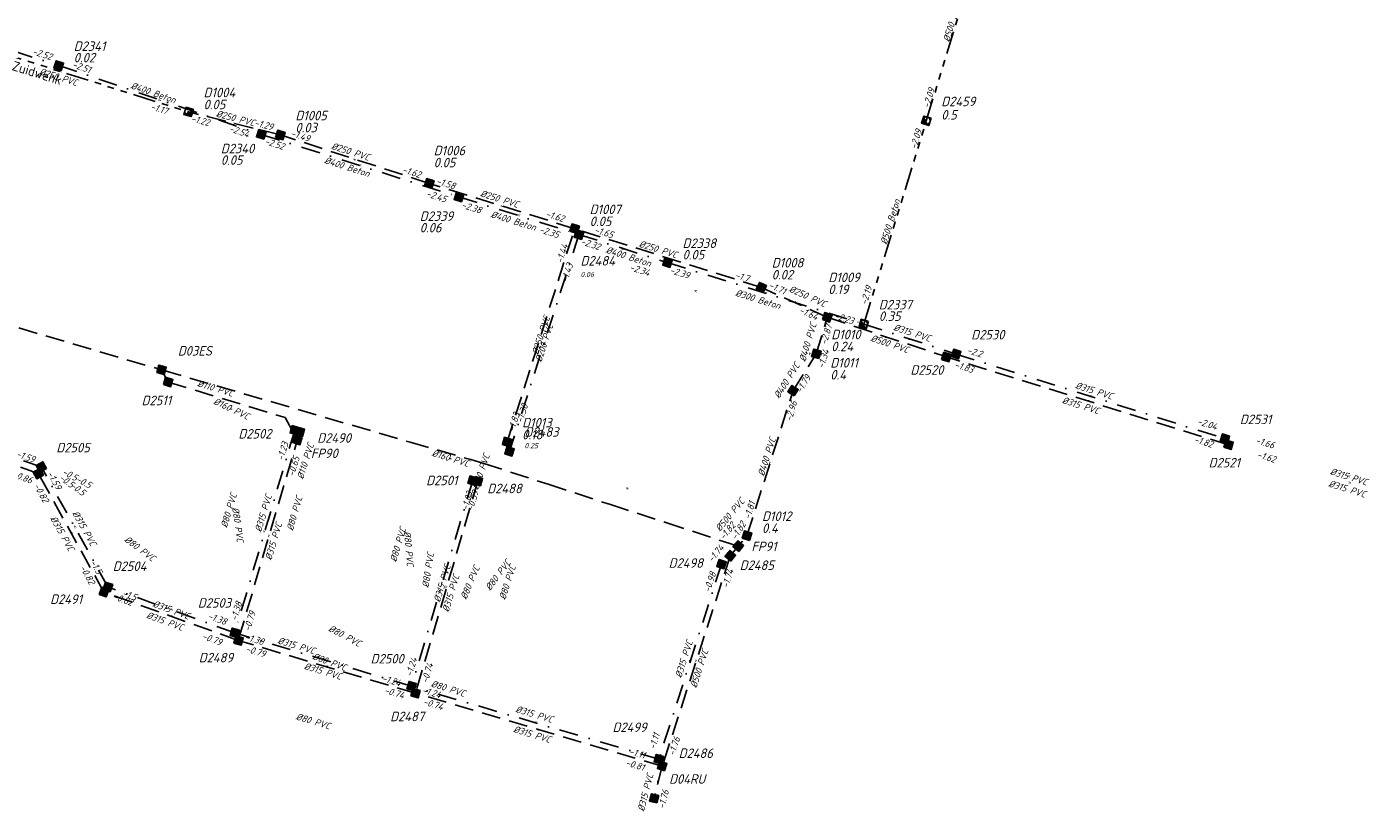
# Model space of a CAD drawing. Header units: metres. Extents: x 153906 to 154973, y 473035 to 474039.
# Tile 13 of 18: x 154619 to 154972, y 473283 to 473490. Entities that reach past the tile are written whole.
import ezdxf
from ezdxf.enums import TextEntityAlignment as Align

# ---------------------------------------------------------------- set-up
doc = ezdxf.new("R2010")
doc.units = ezdxf.units.M
for name, pattern in [('RI-GWA', [18.45, 6, -1.8, 1.75, -1.8, 1.75, -1.8, 1.75, -1.8]), ('RI-HWA', [7.4, 5, -2.4]), ('RI-VWA', [11, 5, -3, 0, -3])]:
    doc.linetypes.add(name, pattern=pattern)
doc.layers.get('0').update_dxf_attribs({"linetype": 'CONTINUOUS'})
for name, color, linetype, lineweight in [('B-XX-OG-TOPOGRAFIE-T18', 1, 'CONTINUOUS', 18), ('R-OI-RI-BOB-T18', 6, 'CONTINUOUS', 18), ('R-OI-RI-GWA_PUTDEKSELHOOGTE-T25', 10, 'CONTINUOUS', 25), ('R-OI-RI-GWA_PUTNUMMER-T25', 10, 'CONTINUOUS', 25), ('R-OI-RI-GWA_RIOOLPUT_INSPECTIEPUT-S', 10, 'CONTINUOUS', 25), ('R-OI-RI-GWA_TRANSPORTLEIDING-G', 10, 'RI-GWA', 25), ('R-OI-RI-HWA_PUTDEKSELHOOGTE-T25', 150, 'CONTINUOUS', 25), ('R-OI-RI-HWA_PUTNUMMER-T25', 150, 'CONTINUOUS', 25), ('R-OI-RI-HWA_RIOOLPUT_INSPECTIEPUT-S', 150, 'CONTINUOUS', 25), ('R-OI-RI-HWA_TRANSPORTLEIDING-G', 150, 'RI-HWA', 25), ('R-OI-RI-STROOMRICHTING-G', 251, 'CONTINUOUS', 25), ('R-OI-RI-VWA_PUTDEKSELHOOGTE-T25', 34, 'CONTINUOUS', 25), ('R-OI-RI-VWA_PUTNUMMER-T25', 34, 'CONTINUOUS', 25), ('R-OI-RI-VWA_RIOOLPUT_INSPECTIEPUT-S', 34, 'CONTINUOUS', 25), ('R-OI-RI-VWA_TRANSPORTLEIDING-G', 34, 'RI-VWA', 25)]:
    doc.layers.add(name, color=color, linetype=linetype, lineweight=lineweight)
doc.layers.add('R-OI-RI-DIAMETER_RIOOL-T18', color=6, linetype='CONTINUOUS')
doc.styles.add('NLCS-ISO-M-T18', font='NLCS-ISO.ttf', dxfattribs={"height": 1.8})
doc.styles.add('NLCS-ISO-M500-T25', font='NLCS-ISO.ttf', dxfattribs={"height": 1.25})
doc.styles.add('NLCS-ISO-M750-T18_CURSIEF', font='NLCS-ISO.ttf', dxfattribs={"oblique": 15, "height": 1.35})
doc.styles.add('NLCS-ISO-M750-T25_CURSIEF', font='NLCS-ISO.ttf', dxfattribs={"oblique": 15, "height": 1.875})

# ---------------------------------------------------------------- blocks, each defined once
blk = doc.blocks.new('N-SRI-PUT_GWA-SO')
blk.add_hatch(color=256).paths.add_polyline_path([(1.41, 1.41, 0.664858), (-2, 0.02), (-2, -0.02, 0.196534), (-1.41, -1.41)])
at = {"lineweight": -3, "flags": 128}
blk.add_lwpolyline([(2, -2), (2, 2), (-2, 2), (-2, -2)], close=True, dxfattribs=at)
at = {"lineweight": -3}
blk.add_circle((0, 0), 2, dxfattribs=at)
blk = doc.blocks.new('N-SRI-PUT_VWA-SO')
h = blk.add_hatch(color=256)
edge = h.paths.add_edge_path()
edge.add_arc((0, 0), 2, 0, 360)
at = {"flags": 128}
blk.add_lwpolyline([(-2, 2), (2, 2), (2, -2), (-2, -2)], close=True, dxfattribs=at)
at = {"lineweight": -3, "flags": 128}
blk.add_lwpolyline([(2, -2), (2, 2), (-2, 2), (-2, -2)], close=True, dxfattribs=at)
at = {"lineweight": -3}
blk.add_circle((0, 0), 2, dxfattribs=at)
blk = doc.blocks.new('N-SRI-PUT_HWA-SO')
h = blk.add_hatch(color=256)
h.dxf.hatch_style = 1
h.paths.add_polyline_path([(-2, 0, 1), (2, 0, 1)])
at = {"lineweight": -3, "flags": 128}
blk.add_lwpolyline([(-2, -2), (2, -2), (2, 2), (-2, 2)], close=True, dxfattribs=at)
at = {"lineweight": -3}
blk.add_circle((0, 0), 2, dxfattribs=at)

msp = doc.modelspace()

# ---------------------------------------------------------------- linework, layer by layer
at = {"layer": 'R-OI-RI-GWA_TRANSPORTLEIDING-G', "flags": 128}
msp.add_lwpolyline([(154593.99, 473488.63), (154661.29, 473467.46)], dxfattribs=at)
at = {"layer": 'R-OI-RI-GWA_TRANSPORTLEIDING-G'}
for points in [[(154855.17, 473465.11, 0), (154871.32, 473517.66, 0)], [(154838.74, 473411.74, 0), (154855.17, 473465.11, 0)]]:
    msp.add_polyline3d(points, dxfattribs=at)
at = {"layer": 'R-OI-RI-HWA_TRANSPORTLEIDING-G'}
for points in [[(154685.42, 473461.4, 0), (154661.29, 473467.46, 0)], [(154724.55, 473448.69, 0), (154685.42, 473461.4, 0)], [(154762.75, 473436.78, 0), (154724.55, 473448.69, 0)], [(154531.48, 473435.68, 0), (154654.19, 473399.72, 0), (154655.24, 473397.75, 0)], [(154745.01, 473380.77, 0), (154762.75, 473436.78, 0)], [(154811.82, 473421.36, 0), (154762.75, 473436.78, 0)], [(154829.14, 473413.53, 0), (154811.82, 473421.36, 0)], [(154826.26, 473403.91, 0), (154829.14, 473413.53, 0)], [(154829.14, 473413.53, 0), (154860.45, 473403.09, 0)], [(154820.16, 473394.26, 0), (154826.26, 473403.91, 0)], [(154934.61, 473380.03, 0), (154860.45, 473403.09, 0)], [(154654.52, 473399.63, 0), (154719.52, 473380.72, 0), (154735.47, 473376.13, 0), (154738.86, 473375.16, 0), (154755.75, 473369.67, 0), (154772.15, 473364.34, 0), (154786.7, 473359.61, 0), (154801.91, 473354.66, 0), (154805.75, 473353.42, 0)], [(154655.24, 473397.75, 0), (154655.91, 473396.51, 0), (154686.68, 473387.19, 0), (154689.89, 473381.27, 0)], [(154808.05, 473356.2, 0), (154820.16, 473394.26, 0)], [(154621.79, 473372.47, 0), (154596.07, 473381.86, 0)], [(154690.55, 473383.51, 0), (154674.33, 473328.66, 0)], [(154639.05, 473341.35, 0), (154621.79, 473372.47, 0)], [(154737.32, 473370.51, 0), (154720.91, 473314.8, 0)], [(154803.65, 473350.88, 0), (154808.05, 473356.2, 0)], [(154803.65, 473350.88, 0), (154785.79, 473295.65, 0)], [(154674.33, 473328.66, 0), (154639.05, 473341.35, 0)], [(154720.91, 473314.8, 0), (154674.33, 473328.66, 0)], [(154785.79, 473295.65, 0), (154720.91, 473314.8, 0)], [(154785.79, 473295.65, 0), (154783.64, 473287.2, 0)]]:
    msp.add_polyline3d(points, dxfattribs=at)
at = {"layer": 'R-OI-RI-VWA_TRANSPORTLEIDING-G', "flags": 128}
msp.add_lwpolyline([(154573.16, 473496.94), (154627.15, 473479.63)], dxfattribs=at)
at = {"layer": 'R-OI-RI-VWA_TRANSPORTLEIDING-G'}
for points in [[(154627.15, 473479.63, 0), (154680.39, 473461.55, 0)], [(154680.39, 473461.55, 0), (154732.34, 473445.12, 0)], [(154732.34, 473445.12, 0), (154763.87, 473435.24, 0)], [(154763.87, 473435.24, 0), (154745.63, 473378.32, 0)], [(154763.87, 473435.24, 0), (154787.15, 473427.88, 0)], [(154787.15, 473427.88, 0), (154838.74, 473411.74, 0)], [(154838.74, 473411.74, 0), (154863.02, 473403.85, 0)], [(154863.02, 473403.85, 0), (154933.64, 473381.63, 0)], [(154622.58, 473374.21, 0), (154597.93, 473382.83, 0)], [(154689.19, 473383.82, 0), (154673.42, 473330.66, 0)], [(154640.08, 473342.72, 0), (154622.58, 473374.21, 0)], [(154735.96, 473370.62, 0), (154719.9, 473316.64, 0)], [(154801.34, 473348.68, 0), (154784.89, 473297.47, 0)], [(154673.42, 473330.66, 0), (154640.08, 473342.72, 0)], [(154719.9, 473316.64, 0), (154673.42, 473330.66, 0)], [(154784.89, 473297.47, 0), (154719.9, 473316.64, 0)]]:
    msp.add_polyline3d(points, dxfattribs=at)

# ---------------------------------------------------------------- block references
at = {"layer": 'R-OI-RI-GWA_RIOOLPUT_INSPECTIEPUT-S'}
for p, xscale, yscale, zscale, rotation in [((154661.29, 473467.46), 0.5, 0.5, 0.5, 162.5377357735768), ((154855.17, 473465.11), 0.5, 0.5, 0.5, 72.91136870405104), ((154838.74, 473411.74), 0.4999999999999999, 0.4999999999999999, 0.4999999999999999, 72.89297085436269)]:
    msp.add_blockref('N-SRI-PUT_GWA-SO', p, dxfattribs=dict(at, xscale=xscale, yscale=yscale, zscale=zscale, rotation=rotation))
at = {"layer": 'R-OI-RI-HWA_RIOOLPUT_INSPECTIEPUT-S'}
for p, xscale, yscale, zscale, rotation in [((154685.42, 473461.4), 0.5, 0.5, 0.5, 342.0066971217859), ((154724.55, 473448.69), 0.5, 0.5, 0.5, 342.6799738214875), ((154762.75, 473436.78), 0.5, 0.5, 0.5, 342.5556657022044), ((154811.82, 473421.36), 0.5, 0.5, 0.5, 335.680559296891), ((154829.14, 473413.53), 0.5, 0.5, 0.5, 341.5562678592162), ((154826.26, 473403.91), 0.5, 0.5, 0.5, 73.33789590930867), ((154860.45, 473403.09), 0.5, 0.5, 0.5, 342.7249662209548), ((154654.19, 473399.72), 0.5, 0.5, 0.5, 343.7821905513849), ((154655.91, 473396.51), 0.5, 0.5, 0.5, 343.150698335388), ((154820.16, 473394.26), 0.5, 0.5, 0.5, 57.70402361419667), ((154689.89, 473381.27), 0.4999999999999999, 0.4999999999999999, 0.4999999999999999, 253.5255538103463), ((154690.55, 473383.46), 0.5, 0.5, 0.5, 253.2164700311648), ((154745.01, 473380.77), 0.4999999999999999, 0.4999999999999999, 0.4999999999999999, 72.42362787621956), ((154934.61, 473380.03), 0.4999999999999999, 0.4999999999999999, 0.4999999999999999, 342.8730458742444), ((154621.79, 473372.47), 0.5, 0.5, 0.5, 299.0258337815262), ((154737.32, 473370.51), 0.5, 0.5, 0.5, 253.5865188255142), ((154808.05, 473356.2), 0.5, 0.5, 0.5, 72.35981718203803), ((154805.75, 473353.42), 0.5, 0.5, 0.5, 50.38551577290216), ((154803.65, 473350.88), 0.5, 0.5, 0.5, 50.38556633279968), ((154639.05, 473341.35), 0.5, 0.5, 0.5, 340.2137764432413), ((154674.41, 473328.63), 0.5, 0.5, 0.5, 343.4305263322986), ((154720.91, 473314.8), 0.5, 0.5, 0.5, 343.5585551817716), ((154785.75, 473295.67), 0.5, 0.5, 0.5, 71.98841382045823), ((154783.64, 473287.2), 0.4999999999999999, 0.4999999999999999, 0.4999999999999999, 75.68662123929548)]:
    msp.add_blockref('N-SRI-PUT_HWA-SO', p, dxfattribs=dict(at, xscale=xscale, yscale=yscale, zscale=zscale, rotation=rotation))
at = {"layer": 'R-OI-RI-VWA_RIOOLPUT_INSPECTIEPUT-S'}
for p, xscale, yscale, zscale, rotation in [((154627.15, 473479.63), 0.4999999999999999, 0.4999999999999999, 0.4999999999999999, 341.2408945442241), ((154680.39, 473461.55), 0.5, 0.5, 0.5, 342.4540058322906), ((154732.34, 473445.12), 0.5, 0.5, 0.5, 342.5999386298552), ((154763.87, 473435.24), 0.5, 0.5, 0.5, 342.4548800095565), ((154787.15, 473427.88), 0.4999999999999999, 0.4999999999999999, 0.4999999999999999, 342.6313061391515), ((154863.02, 473403.85), 0.5, 0.5, 0.5, 342.5323071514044), ((154689.19, 473383.82), 0.5, 0.5, 0.5, 253.4795694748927), ((154933.64, 473381.63), 0.5, 0.5, 0.5, 343.0006684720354), ((154745.63, 473378.32), 0.5, 0.5, 0.5, 72.23217799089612), ((154622.58, 473374.21), 0.5, 0.5, 0.5, 299.0612473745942), ((154735.96, 473370.62), 0.5, 0.5, 0.5, 253.4339673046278), ((154801.34, 473348.68), 0.4999999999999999, 0.4999999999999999, 0.4999999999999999, 252.1831391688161), ((154640.08, 473342.72), 0.5, 0.5, 0.5, 340.1055237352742), ((154673.42, 473330.66), 0.5, 0.5, 0.5, 73.4795694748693), ((154719.9, 473316.64), 0.5, 0.5, 0.5, 343.5630242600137), ((154784.89, 473297.47), 0.5, 0.5, 0.5, 163.5630242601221)]:
    msp.add_blockref('N-SRI-PUT_VWA-SO', p, dxfattribs=dict(at, xscale=xscale, yscale=yscale, zscale=zscale, rotation=rotation))

# ---------------------------------------------------------------- texts
at = {"layer": 'B-XX-OG-TOPOGRAFIE-T18', "style": 'NLCS-ISO-M-T18'}
msp.add_text('Zuidwenk', height=2.5, rotation=342.6, dxfattribs=at).set_placement((154621.48, 473477.67), align=Align.MIDDLE_CENTER)
at = {"layer": 'R-OI-RI-BOB-T18', "style": 'NLCS-ISO-M750-T18_CURSIEF', "oblique": 15}
for s, rotation, p in [('-2.52', 342.2383, (154620.06, 473482.6)), ('-1.17', 342.8113, (154651.13, 473468.09)), ('-1.22', 345.6761, (154661.82, 473464.92)), ('-2.54', 341.0924, (154671.78, 473462.39)), ('-2.09', 72.7656, (154852.53, 473457.5)), ('-1.49', 342.2383, (154687.99, 473461.08)), ('-1.58', 342.8113, (154726.22, 473448.56)), ('-2.45', 342.2383, (154723.62, 473445.27)), ('-2.35', 342.8113, (154753.26, 473435.84)), ('-1.65', 342.8113, (154767.77, 473435.74)), ('-2.34', 342.2383, (154777.05, 473425.91)), ('-1.71', 335.9358, (154813.58, 473421.31)), ('-2.23', 342.8113, (154830.81, 473413.18)), ('-2.87', 73.3386, (154828.95, 473406.17)), ('-1.34', 72.1927, (154828.2, 473399.93)), ('-1.79', 57.8687, (154822.26, 473393.44)), ('-1.38', 72.1927, (154749.02, 473385.63)), ('-2.04', 342.8113, (154926.21, 473385.46)), ('-1.82', 342.8113, (154925.39, 473380.7)), ('-1.66', 342.8113, (154941.54, 473380.47)), ('-1.59', 340.5194, (154615.79, 473376.94)), ('-1.23', 73.3386, (154686.17, 473375.73)), ('-0.65', 73.3386, (154689, 473371.55)), ('-1.62', 342.8113, (154941.96, 473376.72)), ('-0.86', 339.9465, (154614.78, 473371.62)), ('-0.5', 331.9251, (154631.52, 473370.44)), ('-0.5', 323.3307, (154630.06, 473368.97)), ('-1.03', 73.3386, (154734.63, 473362.67)), ('-0.59', 73.3386, (154736.01, 473362.55)), ('-1.81', 72.1927, (154808.83, 473360.31)), ('-1.74', 50.4203, (154798.94, 473349.02)), ('-0.82', 299.2665, (154632.62, 473347.8)), ('-1.5', 299.2665, (154635.32, 473349.22)), ('-0.98', 72.1927, (154798.33, 473341.14)), ('-1.74', 72.1927, (154803.06, 473342.25)), ('-1.38', 339.9465, (154666.17, 473334.38)), ('-0.79', 339.9465, (154664.68, 473329.1)), ('-1.24', 343.3842, (154711.95, 473317.99)), ('-0.74', 343.3842, (154712.55, 473314.85)), ('-0.81', 343.3842, (154775.99, 473295.83)), ('-1.11', 343.3842, (154776.93, 473298.78))]:
    msp.add_text(s, height=1.8, rotation=rotation, dxfattribs=at).set_placement(p)
for s, rotation, p in [('-2.51', 341.0924, (154635.24, 473477.59)), ('-2.09', 72.7656, (154857.48, 473473.37)), ('-1.29', 345.6761, (154683.26, 473462.59)), ('-2.52', 342.2383, (154686.12, 473457.43)), ('-1.62', 342.2383, (154722, 473450.05)), ('-2.38', 342.8113, (154737.95, 473440.72)), ('-1.62', 342.8113, (154759.69, 473438.48)), ('-1.44', 72.1927, (154761.08, 473432.42)), ('-2.32', 342.2383, (154769.16, 473431.11)), ('-1.43', 72.1927, (154762.38, 473427.32)), ('-2.39', 342.8113, (154792.65, 473423.59)), ('-1.7', 342.8113, (154808.31, 473422.75)), ('-2.19', 72.7656, (154840.99, 473421.42)), ('-1.64', 335.9358, (154826.2, 473412.68)), ('-2.2', 342.8113, (154869.56, 473402.94)), ('-1.83', 342.8113, (154867.24, 473398.83)), ('-2.96', 73.3386, (154821.3, 473391.2)), ('-1.83', 72.1927, (154748.38, 473388.09)), ('-1.59', 299.2665, (154626.51, 473368.07)), ('-0.5', 323.3307, (154630.38, 473368.59)), ('-0.5', 331.9251, (154631.52, 473370.44)), ('-0.82', 299.2665, (154623.12, 473364.66)), ('-1.82', 50.4203, (154805.17, 473358.74)), ('-1.82', 57.8687, (154807.87, 473359.16)), ('-0.82', 339.9465, (154646.24, 473337.7)), ('-1.5', 339.9465, (154647.26, 473339.06)), ('-1.38', 73.3386, (154675.41, 473338.5)), ('-0.79', 73.3386, (154678.95, 473335.99)), ('-1.38', 343.3842, (154680.79, 473327.39)), ('-0.79', 343.3842, (154681.23, 473324.2)), ('-1.24', 73.3386, (154721.41, 473323.82)), ('-0.74', 73.3386, (154725.65, 473322.39)), ('-1.24', 343.3842, (154727.29, 473313.42)), ('-0.74', 343.3842, (154727.89, 473310.31)), ('-1.11', 72.1927, (154785.18, 473303.93)), ('-1.76', 72.1927, (154790.51, 473302.96)), ('-1.76', 75.6304, (154787.57, 473289.13))]:
    msp.add_text(s, height=1.8, rotation=rotation, dxfattribs=at).set_placement(p, align=Align.RIGHT)
at = {"layer": 'R-OI-RI-DIAMETER_RIOOL-T18', "style": 'NLCS-ISO-M750-T18_CURSIEF', "oblique": 15}
for s, rotation, p in [('%%C500 Beton', 72.7656, (154862.17, 473491.8)), ('%%C250 PVC', 342.8113, (154627.09, 473476.6)), ('%%C400 Beton', 341.0924, (154652.03, 473472.49)), ('%%C250 PVC', 345.6761, (154673.64, 473465.8)), ('%%C250 PVC', 342.2383, (154703.88, 473457.04)), ('%%C400 Beton', 342.2383, (154702.95, 473453.02)), ('%%C250 PVC', 342.8113, (154743.02, 473444.63)), ('%%C400 Beton', 342.8113, (154746.69, 473438.87)), ('%%C500 Beton', 72.7656, (154845.71, 473438.59)), ('%%C400 Beton', 342.2383, (154776.93, 473429.46)), ('%%C250 PVC', 342.8113, (154784.71, 473431.38)), ('%%C300 Beton', 342.8113, (154810.95, 473418.24)), ('%%C250 PVC', 335.9358, (154824.01, 473419.03)), ('%%C250 PVC', 72.1927, (154753.88, 473408.78)), ('%%C200 PVC', 72.1927, (154754.75, 473406.78)), ('%%C400 PVC', 73.3386, (154824.03, 473406.97)), ('%%C315 PVC', 342.2383, (154851.47, 473409.46)), ('%%C500 PVC', 341.6654, (154845.6, 473406.54)), ('%%C400 PVC', 57.8687, (154818.51, 473396.93)), ('%%C110 PVC', 343.3842, (154668.35, 473394.89)), ('%%C315 PVC', 342.8113, (154899.28, 473394.24)), ('%%C160 PVC', 334.7899, (154672.57, 473389.51)), ('%%C315 PVC', 342.8113, (154895.79, 473390.38)), ('%%C400 PVC', 72.1927, (154813.24, 473376.88)), ('%%C110 PVC', 72.7656, (154691.99, 473375.73)), ('%%C160 PVC', 342.8113, (154730.14, 473376.52)), ('%%C110 PVC', 71.6197, (154738.12, 473372.95)), ('%%C315 PVC', 342.8113, (154966.23, 473371.67)), ('%%C80 PVC', 73.3386, (154671.85, 473362.81)), ('%%C315 PVC', 342.8113, (154965.82, 473368.46)), ('%%C315 PVC', 73.3386, (154680.93, 473362.06)), ('%%C80 PVC', 73.9116, (154689.12, 473362.02)), ('%%C500 PVC', 50.4203, (154803.57, 473361.68)), ('%%C315 PVC', 299.2665, (154628.1, 473356.74)), ('%%C315 PVC', 299.2665, (154633.9, 473358.12)), ('%%C80 PVC', 278.067, (154674.25, 473359.09)), ('%%C315 PVC', 73.3386, (154683.62, 473354.69)), ('%%C80 PVC', 73.3386, (154716.33, 473353.82)), ('%%C80 PVC', 275.2022, (154719.16, 473352.78)), ('%%C80 PVC', 323.3307, (154648.5, 473352.76)), ('%%C80 PVC', 80.787, (154724.21, 473347.13)), ('%%C80 PVC', 53.2851, (154742.6, 473345.83)), ('%%C315 PVC', 73.3386, (154727.93, 473343.63)), ('%%C315 PVC', 73.3386, (154730.22, 473341.05)), ('%%C80 PVC', 67.0361, (154735.26, 473343.87)), ('%%C80 PVC', 72.1927, (154745.09, 473343.89)), ('%%C315 PVC', 339.9465, (154656.75, 473336.69)), ('%%C315 PVC', 339.9465, (154655.1, 473333.72)), ('%%C80 PVC', 331.9251, (154702.36, 473329.87)), ('%%C315 PVC', 343.3842, (154689.63, 473327.31)), ('%%C315 PVC', 72.1927, (154791.47, 473323.77)), ('%%C80 PVC', 339.9465, (154698.33, 473323.04)), ('%%C500 PVC', 72.1927, (154795.51, 473321.28)), ('%%C315 PVC', 343.3842, (154696.6, 473320.61)), ('%%C80 PVC', 342.8113, (154729.51, 473316.04)), ('%%C315 PVC', 343.3842, (154752.15, 473309.3)), ('%%C80 PVC', 343.3842, (154694.04, 473307.46)), ('%%C315 PVC', 343.3842, (154751.59, 473304.03)), ('%%C315 PVC', 75.6304, (154781.36, 473288.72))]:
    msp.add_text(s, height=1.8, rotation=rotation, dxfattribs=at).set_placement(p, align=Align.MIDDLE_CENTER)
at = {"layer": 'R-OI-RI-GWA_PUTDEKSELHOOGTE-T25', "style": 'NLCS-ISO-M750-T25_CURSIEF', "oblique": 15}
for s, p in [('0.05', (154665.23, 473468.15)), ('0.5', (154859.11, 473465.43)), ('0.35', (154842.69, 473412.56))]:
    msp.add_text(s, height=2.5, dxfattribs=at).set_placement(p)
at = {"layer": 'R-OI-RI-GWA_PUTNUMMER-T25', "style": 'NLCS-ISO-M750-T25_CURSIEF', "oblique": 15}
for s, p in [('D1004', (154665.23, 473471.29)), ('D2459', (154859.11, 473468.95)), ('D2337', (154842.69, 473415.58))]:
    msp.add_text(s, height=2.5, dxfattribs=at).set_placement(p)
at = {"layer": 'R-OI-RI-HWA_PUTDEKSELHOOGTE-T25', "style": 'NLCS-ISO-M750-T25_CURSIEF', "oblique": 15}
for s, p in [('0.03', (154689.36, 473462.09)), ('0.05', (154725.71, 473452.9)), ('0.05', (154766.7, 473437.47)), ('0.02', (154814.55, 473423.44)), ('0.19', (154829.43, 473419.6)), ('0.24', (154830.2, 473404.6)), ('0.4', (154829.94, 473397.17)), ('0.18', (154748.95, 473381.46)), ('0.4', (154812, 473356.89))]:
    msp.add_text(s, height=2.5, dxfattribs=at).set_placement(p)
at = {"layer": 'R-OI-RI-HWA_PUTNUMMER-T25', "style": 'NLCS-ISO-M750-T25_CURSIEF', "oblique": 15}
for s, p in [('D1005', (154689.36, 473465.24)), ('D1006', (154725.71, 473456.05)), ('D1007', (154766.7, 473440.61)), ('D1008', (154814.55, 473426.58)), ('D1009', (154829.43, 473422.74)), ('D1010', (154830.2, 473407.74)), ('D03ES', (154658.47, 473403.46)), ('D1011', (154829.94, 473400.31)), ('D2520', (154850.99, 473398.43)), ('D2511', (154648.94, 473390.43)), ('D1013', (154748.95, 473384.6)), ('D2490', (154695.1, 473380.57)), ('FP90', (154693.43, 473376.53)), ('D2521', (154929.38, 473374.09)), ('D2488', (154739.79, 473367.31)), ('D1012', (154812, 473360.03)), ('FP91', (154809.21, 473352.09)), ('D2485', (154806.13, 473347.16)), ('D2491', (154624.9, 473338.24)), ('D2489', (154663.96, 473322.9)), ('D2487', (154714.27, 473307.45)), ('D2486', (154790.09, 473297.79)), ('D04RU', (154787.58, 473291.03))]:
    msp.add_text(s, height=2.5, dxfattribs=at).set_placement(p)
at = {"layer": 'R-OI-RI-STROOMRICHTING-G', "style": 'NLCS-ISO-M500-T25'}
for rotation, p in [(162.72, (154627.64, 473478.04)), (341.0924, (154653.77, 473470.59)), (345.6761, (154673.35, 473464.43)), (342.2383, (154704.98, 473455.05)), (162.72, (154706.37, 473453.33)), (342.8113, (154743.65, 473442.74)), (162.72, (154748.11, 473440.18)), (252.6744, (154846.95, 473438.43)), (342.2383, (154775.51, 473431.56)), (342.8113, (154787.28, 473429.07)), (152.4068, (154794.5, 473420.34)), (162.72, (154812.95, 473419.81)), (155.8445, (154820.48, 473417.45)), (72.1927, (154754.75, 473406.78)), (341.6654, (154844.79, 473408.31)), (342.2383, (154850.88, 473407.8)), (245.2259, (154824.65, 473403.9)), (162.72, (154898.33, 473392.74)), (334.7899, (154672.57, 473389.51)), (162.72, (154897.53, 473391.56)), (342.8113, (154730.14, 473376.52)), (252.1014, (154814.11, 473375.23)), (162.72, (154966.23, 473371.67)), (158.7093, (154776.53, 473368.48)), (342.8113, (154966.52, 473370.2)), (119.1752, (154630.42, 473356.91)), (119.1752, (154631.33, 473358.46)), (253.2473, (154681.3, 473357.24)), (253.2473, (154682.44, 473356.08)), (50.4203, (154805.85, 473353.54)), (253.2473, (154727.93, 473343.63)), (253.8203, (154729.11, 473342.65)), (159.8552, (154656.75, 473336.69)), (160.4282, (154656.69, 473335)), (163.293, (154696.66, 473323.65)), (163.293, (154697.62, 473321.73)), (252.1014, (154793.11, 473323.08)), (252.1014, (154794.72, 473323.26)), (163.293, (154752.39, 473307.06)), (343.3842, (154753.35, 473305.23)), (255.5392, (154784.71, 473291.42))]:
    msp.add_text('>', height=1.25, rotation=rotation, dxfattribs=at).set_placement(p, align=Align.MIDDLE_CENTER)
at = {"layer": 'R-OI-RI-VWA_PUTDEKSELHOOGTE-T25', "style": 'NLCS-ISO-M750-T25_CURSIEF', "oblique": 15}
for s, height, p in [('0.02', 2.5, (154631.1, 473480.45)), ('0.05', 2.5, (154669.76, 473453.56)), ('0.06', 2.5, (154722.04, 473435.8)), ('0.05', 2.5, (154791.1, 473428.7)), ('0.06', 1.35, (154764.29, 473424.08)), ('0.25', 1.35, (154749.57, 473379.13))]:
    msp.add_text(s, height=height, dxfattribs=at).set_placement(p)
at = {"layer": 'R-OI-RI-VWA_PUTNUMMER-T25', "style": 'NLCS-ISO-M750-T25_CURSIEF', "oblique": 15}
for s, p in [('D2341', (154631.1, 473483.46)), ('D2340', (154669.76, 473456.58)), ('D2339', (154722.04, 473438.82)), ('D2338', (154791.1, 473431.72)), ('D2484', (154764.29, 473427.1)), ('D2530', (154866.97, 473407.69)), ('D2531', (154937.58, 473385.46)), ('D2502', (154674.38, 473381.68)), ('D2483', (154749.57, 473382.15)), ('D2505', (154626.53, 473378.04)), ('D2501', (154723.73, 473369.42)), ('D2498', (154787.46, 473347.74)), ('D2504', (154641.36, 473346.9)), ('D2503', (154663.72, 473337.26)), ('D2500', (154709.14, 473322.61)), ('D2499', (154772.7, 473304.61))]:
    msp.add_text(s, height=2.5, dxfattribs=at).set_placement(p)

doc.saveas('drawing.dxf')
